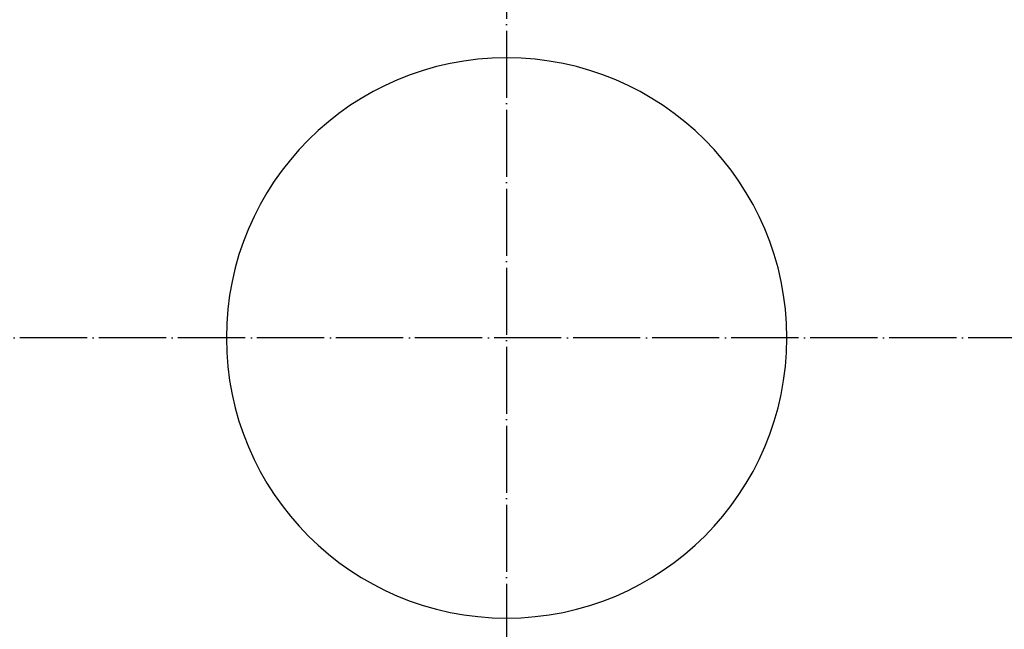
# Model space of a CAD drawing. Extents: x -1809 to 6113, y -4129 to 1471.
# Tile 38 of 197: x -87 to 89, y -1874 to -1765. Entities that reach past the tile are written whole.
import ezdxf

# ---------------------------------------------------------------- set-up
doc = ezdxf.new("R2010")
doc.units = 0
doc.linetypes.add('DOT_CENTER', pattern=[14, 12, -1, 0, -1])
doc.layers.get('0').update_dxf_attribs({"linetype": 'CONTINUOUS'})
doc.layers.add('1', color=7, linetype='CONTINUOUS')

# ---------------------------------------------------------------- blocks, each defined once
blk = doc.blocks.new('HEADPLATE_TSK', base_point=(-401.37, -2807.76))
at = {"layer": '1', "color": 1, "linetype": 'DOT_CENTER'}
for p, q in [((0, -1583.75), (0, -2060)), ((348.15, -1821.88), (-238.12, -1821.88))]:
    blk.add_line(p, q, dxfattribs=at)
blk = doc.blocks.new('DUT_BOARD__716', base_point=(207.82, -1537.57))
at = {"color": 1, "linetype": 'CONTINUOUS'}
for start, end in [(0, 180), (180, 0)]:
    blk.add_arc((0, -1821.88), 50, start, end, dxfattribs=at)
blk = doc.blocks.new('E7018-24101__825', base_point=(236.8, -1521.88))
at = {"color": 1, "linetype": 'CONTINUOUS'}
for start, end in [(0, 180), (180, 0)]:
    blk.add_arc((0, -1821.88), 50, start, end, dxfattribs=at)
blk = doc.blocks.new('E7018-64101__826', base_point=(250.3, -1481.88))
blk.add_blockref('E7018-24101__825', (236.8, -1521.88))
blk = doc.blocks.new('STIFF_ASSY_DUTBD__827', base_point=(250.3, -1481.88))
for name, p in [('E7018-64101__826', (250.3, -1481.88)), ('DUT_BOARD__716', (207.82, -1537.57))]:
    blk.add_blockref(name, p)
blk = doc.blocks.new('A1__828', base_point=(250.3, -1481.88))
blk.add_blockref('STIFF_ASSY_DUTBD__827', (250.3, -1481.88))
blk = doc.blocks.new('FRONT1__829', base_point=(250.3, -1481.88))
blk.add_blockref('A1__828', (250.3, -1481.88))
blk = doc.blocks.new('L1__830', base_point=(250.3, -1481.88))
blk.add_blockref('FRONT1__829', (250.3, -1481.88))

msp = doc.modelspace()

# ---------------------------------------------------------------- block references
msp.add_blockref('L1__830', (250.3, -1481.88))
at = {"layer": '1'}
msp.add_blockref('HEADPLATE_TSK', (-401.37, -2807.76), dxfattribs=at)

doc.saveas('drawing.dxf')
